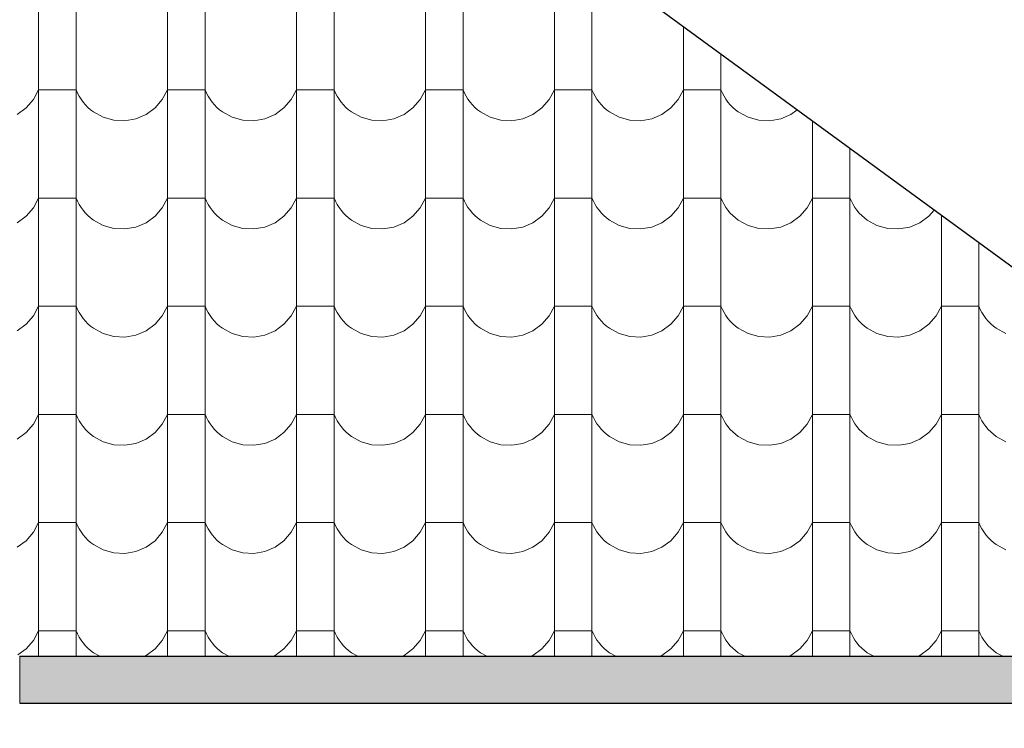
# Model space of a CAD drawing. Header units: millimetres. Extents: x -29624 to 9939, y -6894 to 6495.
# Tile 132 of 243: x -5166 to -4914, y -5498 to -5316. Entities that reach past the tile are written whole.
import ezdxf

# ---------------------------------------------------------------- set-up
doc = ezdxf.new("R2010")
doc.units = ezdxf.units.MM
doc.header["$MEASUREMENT"] = 0
doc.layers.add('810-G Ogólne', color=7, linetype='Continuous')
doc.layers.add('990-D Import IFC', color=7, linetype='Continuous')

# ---------------------------------------------------------------- blocks, each defined once
blk = doc.blocks.new('*X1836', base_point=(515069.4, 47309.9))
at = {"layer": '990-D Import IFC', "color": 251, "linetype": 'Continuous', "lineweight": 13, "true_color": 0x6a6a6a}
for p, q in [((669131.4, -40776.1), (669131.4, -41053.1)), ((669227.5, -40776.1), (669227.5, -41053.1)), ((669461.4, -40776.1), (669461.4, -41053.1)), ((669557.5, -40776.1), (669557.5, -41053.1)), ((669791.4, -40776.1), (669791.4, -41053.1)), ((669887.5, -40776.1), (669887.5, -41053.1)), ((670121.4, -40776.1), (670121.4, -41053.1)), ((670217.5, -40776.1), (670217.5, -41053.1)), ((670451.4, -40776.1), (670451.4, -41053.1)), ((670547.5, -40828.3), (670547.5, -41053.1)), ((670781.4, -40999.6), (670781.4, -41053.1)), ((669131.4, -41053.1), (669131.4, -41330.1)), ((669227.5, -41053.1), (669227.5, -41330.1)), ((669461.4, -41053.1), (669461.4, -41330.1)), ((669557.5, -41053.1), (669557.5, -41330.1)), ((669791.4, -41053.1), (669791.4, -41330.1)), ((669887.5, -41053.1), (669887.5, -41330.1)), ((670121.4, -41053.1), (670121.4, -41330.1)), ((670217.5, -41053.1), (670217.5, -41330.1)), ((670451.4, -41053.1), (670451.4, -41330.1)), ((670547.5, -41053.1), (670547.5, -41330.1)), ((670781.4, -41053.1), (670781.4, -41330.1)), ((670877.5, -41069.9), (670877.5, -41330.1)), ((669118.1, -41186.2), (669131.4, -41161.2)), ((669179.4, -41161.2), (669131.4, -41161.2)), ((669227.5, -41161.2), (669179.4, -41161.2)), ((669227.5, -41161.2), (669231.1, -41169.5)), ((669448.1, -41186.2), (669461.4, -41161.2)), ((669509.4, -41161.2), (669461.4, -41161.2)), ((669557.5, -41161.2), (669509.4, -41161.2)), ((669557.5, -41161.2), (669561.1, -41169.5)), ((669778.1, -41186.2), (669791.4, -41161.2)), ((669839.4, -41161.2), (669791.4, -41161.2)), ((669887.5, -41161.2), (669839.4, -41161.2)), ((669887.5, -41161.2), (669891.1, -41169.5)), ((670108.1, -41186.2), (670121.4, -41161.2)), ((670169.4, -41161.2), (670121.4, -41161.2)), ((670217.5, -41161.2), (670169.4, -41161.2)), ((670217.5, -41161.2), (670221.1, -41169.5)), ((670438.1, -41186.2), (670451.4, -41161.2)), ((670499.4, -41161.2), (670451.4, -41161.2)), ((670547.5, -41161.2), (670499.4, -41161.2)), ((670547.5, -41161.2), (670551.1, -41169.5)), ((670768.1, -41186.2), (670781.4, -41161.2)), ((670829.4, -41161.2), (670781.4, -41161.2)), ((670877.5, -41161.2), (670829.4, -41161.2)), ((670877.5, -41161.2), (670881.1, -41169.5)), ((669099.4, -41207.7), (669118.1, -41186.2)), ((669231.1, -41169.5), (669235.4, -41177.6)), ((669235.4, -41177.6), (669240.2, -41185.3)), ((669240.2, -41185.3), (669245.5, -41192.7)), ((669429.4, -41207.7), (669448.1, -41186.2)), ((669561.1, -41169.5), (669565.4, -41177.6)), ((669565.4, -41177.6), (669570.2, -41185.3)), ((669570.2, -41185.3), (669575.5, -41192.7)), ((669759.4, -41207.7), (669778.1, -41186.2)), ((669891.1, -41169.5), (669895.4, -41177.6)), ((669895.4, -41177.6), (669900.2, -41185.3)), ((669900.2, -41185.3), (669905.5, -41192.7)), ((670089.4, -41207.7), (670108.1, -41186.2)), ((670221.1, -41169.5), (670225.4, -41177.6)), ((670225.4, -41177.6), (670230.2, -41185.3)), ((670230.2, -41185.3), (670235.5, -41192.7)), ((670419.4, -41207.7), (670438.1, -41186.2)), ((670551.1, -41169.5), (670555.4, -41177.6)), ((670555.4, -41177.6), (670560.2, -41185.3)), ((670560.2, -41185.3), (670565.5, -41192.7)), ((670749.4, -41207.7), (670768.1, -41186.2)), ((670881.1, -41169.5), (670885.4, -41177.6)), ((670885.4, -41177.6), (670890.2, -41185.3)), ((670890.2, -41185.3), (670895.5, -41192.7)), ((669076.5, -41224.4), (669099.4, -41207.7)), ((669245.5, -41192.7), (669251.4, -41199.6)), ((669251.4, -41199.6), (669257.8, -41206.1)), ((669257.8, -41206.1), (669264.6, -41212.2)), ((669264.6, -41212.2), (669271.9, -41217.7)), ((669406.5, -41224.4), (669429.4, -41207.7)), ((669575.5, -41192.7), (669581.4, -41199.6)), ((669581.4, -41199.6), (669587.8, -41206.1)), ((669587.8, -41206.1), (669594.6, -41212.2)), ((669594.6, -41212.2), (669601.9, -41217.7)), ((669736.5, -41224.4), (669759.4, -41207.7)), ((669905.5, -41192.7), (669911.4, -41199.6)), ((669911.4, -41199.6), (669917.8, -41206.1)), ((669917.8, -41206.1), (669924.6, -41212.2)), ((669924.6, -41212.2), (669931.9, -41217.7)), ((670066.5, -41224.4), (670089.4, -41207.7)), ((670235.5, -41192.7), (670241.4, -41199.6)), ((670241.4, -41199.6), (670247.8, -41206.1)), ((670247.8, -41206.1), (670254.6, -41212.2)), ((670254.6, -41212.2), (670261.9, -41217.7)), ((670396.5, -41224.4), (670419.4, -41207.7)), ((670565.5, -41192.7), (670571.4, -41199.6)), ((670571.4, -41199.6), (670577.8, -41206.1)), ((670577.8, -41206.1), (670584.6, -41212.2)), ((670584.6, -41212.2), (670591.9, -41217.7)), ((670726.5, -41224.4), (670749.4, -41207.7)), ((670895.5, -41192.7), (670901.4, -41199.6)), ((670901.4, -41199.6), (670907.8, -41206.1)), ((670907.8, -41206.1), (670914.6, -41212.2)), ((670914.6, -41212.2), (670921.9, -41217.7)), ((671056.5, -41224.4), (671072.5, -41212.7)), ((669271.9, -41217.7), (669296.7, -41231.4)), ((669296.7, -41231.4), (669324.1, -41239.1)), ((669324.1, -41239.1), (669352.4, -41240.5)), ((669352.4, -41240.5), (669380.4, -41235.5)), ((669380.4, -41235.5), (669406.5, -41224.4)), ((669601.9, -41217.7), (669626.7, -41231.4)), ((669626.7, -41231.4), (669654.1, -41239.1)), ((669654.1, -41239.1), (669682.4, -41240.5)), ((669682.4, -41240.5), (669710.4, -41235.5)), ((669710.4, -41235.5), (669736.5, -41224.4)), ((669931.9, -41217.7), (669956.7, -41231.4)), ((669956.7, -41231.4), (669984.1, -41239.1)), ((669984.1, -41239.1), (670012.4, -41240.5)), ((670012.4, -41240.5), (670040.4, -41235.5)), ((670040.4, -41235.5), (670066.5, -41224.4)), ((670261.9, -41217.7), (670286.7, -41231.4)), ((670286.7, -41231.4), (670314.1, -41239.1)), ((670314.1, -41239.1), (670342.4, -41240.5)), ((670342.4, -41240.5), (670370.4, -41235.5)), ((670370.4, -41235.5), (670396.5, -41224.4)), ((670591.9, -41217.7), (670616.7, -41231.4)), ((670616.7, -41231.4), (670644.1, -41239.1)), ((670644.1, -41239.1), (670672.4, -41240.5)), ((670672.4, -41240.5), (670700.4, -41235.5)), ((670700.4, -41235.5), (670726.5, -41224.4)), ((670921.9, -41217.7), (670946.7, -41231.4)), ((670946.7, -41231.4), (670974.1, -41239.1)), ((670974.1, -41239.1), (671002.4, -41240.5)), ((671002.4, -41240.5), (671030.4, -41235.5)), ((671030.4, -41235.5), (671056.5, -41224.4)), ((671111.4, -41241.2), (671111.4, -41330.1)), ((671207.5, -41311.5), (671207.5, -41330.1)), ((669131.4, -41330.1), (669131.4, -41607.1)), ((669227.5, -41330.1), (669227.5, -41607.1)), ((669461.4, -41330.1), (669461.4, -41607.1)), ((669557.5, -41330.1), (669557.5, -41607.1)), ((669791.4, -41330.1), (669791.4, -41607.1)), ((669887.5, -41330.1), (669887.5, -41607.1)), ((670121.4, -41330.1), (670121.4, -41607.1)), ((670217.5, -41330.1), (670217.5, -41607.1)), ((670451.4, -41330.1), (670451.4, -41607.1)), ((670547.5, -41330.1), (670547.5, -41607.1)), ((670781.4, -41330.1), (670781.4, -41607.1)), ((670877.5, -41330.1), (670877.5, -41607.1)), ((671111.4, -41330.1), (671111.4, -41607.1)), ((671207.5, -41330.1), (671207.5, -41607.1)), ((669118.1, -41463.2), (669131.4, -41438.2)), ((669179.4, -41438.2), (669131.4, -41438.2)), ((669227.5, -41438.2), (669179.4, -41438.2)), ((669227.5, -41438.2), (669231.1, -41446.5)), ((669448.1, -41463.2), (669461.4, -41438.2)), ((669509.4, -41438.2), (669461.4, -41438.2)), ((669557.5, -41438.2), (669509.4, -41438.2)), ((669557.5, -41438.2), (669561.1, -41446.5)), ((669778.1, -41463.2), (669791.4, -41438.2)), ((669839.4, -41438.2), (669791.4, -41438.2)), ((669887.5, -41438.2), (669839.4, -41438.2)), ((669887.5, -41438.2), (669891.1, -41446.5)), ((670108.1, -41463.2), (670121.4, -41438.2)), ((670169.4, -41438.2), (670121.4, -41438.2)), ((670217.5, -41438.2), (670169.4, -41438.2)), ((670217.5, -41438.2), (670221.1, -41446.5)), ((670438.1, -41463.2), (670451.4, -41438.2)), ((670499.4, -41438.2), (670451.4, -41438.2)), ((670547.5, -41438.2), (670499.4, -41438.2)), ((670547.5, -41438.2), (670551.1, -41446.5)), ((670768.1, -41463.2), (670781.4, -41438.2)), ((670829.4, -41438.2), (670781.4, -41438.2)), ((670877.5, -41438.2), (670829.4, -41438.2)), ((670877.5, -41438.2), (670881.1, -41446.5)), ((671098.1, -41463.2), (671111.4, -41438.2)), ((671159.4, -41438.2), (671111.4, -41438.2)), ((671207.5, -41438.2), (671159.4, -41438.2)), ((671207.5, -41438.2), (671211.1, -41446.5)), ((669099.4, -41484.7), (669118.1, -41463.2)), ((669231.1, -41446.5), (669235.4, -41454.6)), ((669235.4, -41454.6), (669240.2, -41462.3)), ((669240.2, -41462.3), (669245.5, -41469.7)), ((669429.4, -41484.7), (669448.1, -41463.2)), ((669561.1, -41446.5), (669565.4, -41454.6)), ((669565.4, -41454.6), (669570.2, -41462.3)), ((669570.2, -41462.3), (669575.5, -41469.7)), ((669759.4, -41484.7), (669778.1, -41463.2)), ((669891.1, -41446.5), (669895.4, -41454.6)), ((669895.4, -41454.6), (669900.2, -41462.3)), ((669900.2, -41462.3), (669905.5, -41469.7)), ((670089.4, -41484.7), (670108.1, -41463.2)), ((670221.1, -41446.5), (670225.4, -41454.6)), ((670225.4, -41454.6), (670230.2, -41462.3)), ((670230.2, -41462.3), (670235.5, -41469.7)), ((670419.4, -41484.7), (670438.1, -41463.2)), ((670551.1, -41446.5), (670555.4, -41454.6)), ((670555.4, -41454.6), (670560.2, -41462.3)), ((670560.2, -41462.3), (670565.5, -41469.7)), ((670749.4, -41484.7), (670768.1, -41463.2)), ((670881.1, -41446.5), (670885.4, -41454.6)), ((670885.4, -41454.6), (670890.2, -41462.3)), ((670890.2, -41462.3), (670895.5, -41469.7)), ((671079.4, -41484.7), (671098.1, -41463.2)), ((671211.1, -41446.5), (671215.4, -41454.6)), ((671215.4, -41454.6), (671220.2, -41462.3)), ((671220.2, -41462.3), (671225.5, -41469.7)), ((669076.5, -41501.4), (669099.4, -41484.7)), ((669245.5, -41469.7), (669251.4, -41476.6)), ((669251.4, -41476.6), (669257.8, -41483.1)), ((669257.8, -41483.1), (669264.6, -41489.2)), ((669264.6, -41489.2), (669271.9, -41494.7)), ((669406.5, -41501.4), (669429.4, -41484.7)), ((669575.5, -41469.7), (669581.4, -41476.6)), ((669581.4, -41476.6), (669587.8, -41483.1)), ((669587.8, -41483.1), (669594.6, -41489.2)), ((669594.6, -41489.2), (669601.9, -41494.7)), ((669736.5, -41501.4), (669759.4, -41484.7)), ((669905.5, -41469.7), (669911.4, -41476.6)), ((669911.4, -41476.6), (669917.8, -41483.1)), ((669917.8, -41483.1), (669924.6, -41489.2)), ((669924.6, -41489.2), (669931.9, -41494.7)), ((670066.5, -41501.4), (670089.4, -41484.7)), ((670235.5, -41469.7), (670241.4, -41476.6)), ((670241.4, -41476.6), (670247.8, -41483.1)), ((670247.8, -41483.1), (670254.6, -41489.2)), ((670254.6, -41489.2), (670261.9, -41494.7)), ((670396.5, -41501.4), (670419.4, -41484.7)), ((670565.5, -41469.7), (670571.4, -41476.6)), ((670571.4, -41476.6), (670577.8, -41483.1)), ((670577.8, -41483.1), (670584.6, -41489.2)), ((670584.6, -41489.2), (670591.9, -41494.7)), ((670726.5, -41501.4), (670749.4, -41484.7)), ((670895.5, -41469.7), (670901.4, -41476.6)), ((670901.4, -41476.6), (670907.8, -41483.1)), ((670907.8, -41483.1), (670914.6, -41489.2)), ((670914.6, -41489.2), (670921.9, -41494.7)), ((671056.5, -41501.4), (671079.4, -41484.7)), ((671225.5, -41469.7), (671231.4, -41476.6)), ((671231.4, -41476.6), (671237.8, -41483.1)), ((671237.8, -41483.1), (671244.6, -41489.2)), ((671244.6, -41489.2), (671251.9, -41494.7)), ((671386.5, -41501.4), (671409.4, -41484.7)), ((671409.4, -41484.7), (671422.9, -41469.2)), ((671441.4, -41482.8), (671441.4, -41607.1)), ((669271.9, -41494.7), (669296.7, -41508.4)), ((669296.7, -41508.4), (669324.1, -41516.1)), ((669324.1, -41516.1), (669352.4, -41517.5)), ((669352.4, -41517.5), (669380.4, -41512.5)), ((669380.4, -41512.5), (669406.5, -41501.4)), ((669601.9, -41494.7), (669626.7, -41508.4)), ((669626.7, -41508.4), (669654.1, -41516.1)), ((669654.1, -41516.1), (669682.4, -41517.5)), ((669682.4, -41517.5), (669710.4, -41512.5)), ((669710.4, -41512.5), (669736.5, -41501.4)), ((669931.9, -41494.7), (669956.7, -41508.4)), ((669956.7, -41508.4), (669984.1, -41516.1)), ((669984.1, -41516.1), (670012.4, -41517.5)), ((670012.4, -41517.5), (670040.4, -41512.5)), ((670040.4, -41512.5), (670066.5, -41501.4)), ((670261.9, -41494.7), (670286.7, -41508.4)), ((670286.7, -41508.4), (670314.1, -41516.1)), ((670314.1, -41516.1), (670342.4, -41517.5)), ((670342.4, -41517.5), (670370.4, -41512.5)), ((670370.4, -41512.5), (670396.5, -41501.4)), ((670591.9, -41494.7), (670616.7, -41508.4)), ((670616.7, -41508.4), (670644.1, -41516.1)), ((670644.1, -41516.1), (670672.4, -41517.5)), ((670672.4, -41517.5), (670700.4, -41512.5)), ((670700.4, -41512.5), (670726.5, -41501.4)), ((670921.9, -41494.7), (670946.7, -41508.4)), ((670946.7, -41508.4), (670974.1, -41516.1)), ((670974.1, -41516.1), (671002.4, -41517.5)), ((671002.4, -41517.5), (671030.4, -41512.5)), ((671030.4, -41512.5), (671056.5, -41501.4)), ((671251.9, -41494.7), (671276.7, -41508.4)), ((671276.7, -41508.4), (671304.1, -41516.1)), ((671304.1, -41516.1), (671332.4, -41517.5)), ((671332.4, -41517.5), (671360.4, -41512.5)), ((671360.4, -41512.5), (671386.5, -41501.4)), ((671537.5, -41553.2), (671537.5, -41607.1)), ((669131.4, -41607.1), (669131.4, -41884.1)), ((669227.5, -41607.1), (669227.5, -41884.1)), ((669461.4, -41607.1), (669461.4, -41884.1)), ((669557.5, -41607.1), (669557.5, -41884.1)), ((669791.4, -41607.1), (669791.4, -41884.1)), ((669887.5, -41607.1), (669887.5, -41884.1)), ((670121.4, -41607.1), (670121.4, -41884.1)), ((670217.5, -41607.1), (670217.5, -41884.1)), ((670451.4, -41607.1), (670451.4, -41884.1)), ((670547.5, -41607.1), (670547.5, -41884.1)), ((670781.4, -41607.1), (670781.4, -41884.1)), ((670877.5, -41607.1), (670877.5, -41884.1)), ((671111.4, -41607.1), (671111.4, -41884.1)), ((671207.5, -41607.1), (671207.5, -41884.1)), ((671441.4, -41607.1), (671441.4, -41884.1)), ((671537.5, -41607.1), (671537.5, -41884.1)), ((669118.1, -41740.2), (669131.4, -41715.2)), ((669179.4, -41715.2), (669131.4, -41715.2)), ((669227.5, -41715.2), (669179.4, -41715.2)), ((669227.5, -41715.2), (669231.1, -41723.5)), ((669448.1, -41740.2), (669461.4, -41715.2)), ((669509.4, -41715.2), (669461.4, -41715.2)), ((669557.5, -41715.2), (669509.4, -41715.2)), ((669557.5, -41715.2), (669561.1, -41723.5)), ((669778.1, -41740.2), (669791.4, -41715.2)), ((669839.4, -41715.2), (669791.4, -41715.2)), ((669887.5, -41715.2), (669839.4, -41715.2)), ((669887.5, -41715.2), (669891.1, -41723.5)), ((670108.1, -41740.2), (670121.4, -41715.2)), ((670169.4, -41715.2), (670121.4, -41715.2)), ((670217.5, -41715.2), (670169.4, -41715.2)), ((670217.5, -41715.2), (670221.1, -41723.5)), ((670438.1, -41740.2), (670451.4, -41715.2)), ((670499.4, -41715.2), (670451.4, -41715.2)), ((670547.5, -41715.2), (670499.4, -41715.2)), ((670547.5, -41715.2), (670551.1, -41723.5)), ((670768.1, -41740.2), (670781.4, -41715.2)), ((670829.4, -41715.2), (670781.4, -41715.2)), ((670877.5, -41715.2), (670829.4, -41715.2)), ((670877.5, -41715.2), (670881.1, -41723.5)), ((671098.1, -41740.2), (671111.4, -41715.2)), ((671159.4, -41715.2), (671111.4, -41715.2)), ((671207.5, -41715.2), (671159.4, -41715.2)), ((671207.5, -41715.2), (671211.1, -41723.5)), ((671428.1, -41740.2), (671441.4, -41715.2)), ((671489.4, -41715.2), (671441.4, -41715.2)), ((671537.5, -41715.2), (671489.4, -41715.2)), ((671537.5, -41715.2), (671541.1, -41723.5)), ((669099.4, -41761.7), (669118.1, -41740.2)), ((669231.1, -41723.5), (669235.4, -41731.6)), ((669235.4, -41731.6), (669240.2, -41739.3)), ((669240.2, -41739.3), (669245.5, -41746.7)), ((669429.4, -41761.7), (669448.1, -41740.2)), ((669561.1, -41723.5), (669565.4, -41731.6)), ((669565.4, -41731.6), (669570.2, -41739.3)), ((669570.2, -41739.3), (669575.5, -41746.7)), ((669759.4, -41761.7), (669778.1, -41740.2)), ((669891.1, -41723.5), (669895.4, -41731.6)), ((669895.4, -41731.6), (669900.2, -41739.3)), ((669900.2, -41739.3), (669905.5, -41746.7)), ((670089.4, -41761.7), (670108.1, -41740.2)), ((670221.1, -41723.5), (670225.4, -41731.6)), ((670225.4, -41731.6), (670230.2, -41739.3)), ((670230.2, -41739.3), (670235.5, -41746.7)), ((670419.4, -41761.7), (670438.1, -41740.2)), ((670551.1, -41723.5), (670555.4, -41731.6)), ((670555.4, -41731.6), (670560.2, -41739.3)), ((670560.2, -41739.3), (670565.5, -41746.7)), ((670749.4, -41761.7), (670768.1, -41740.2)), ((670881.1, -41723.5), (670885.4, -41731.6)), ((670885.4, -41731.6), (670890.2, -41739.3)), ((670890.2, -41739.3), (670895.5, -41746.7)), ((671079.4, -41761.7), (671098.1, -41740.2)), ((671211.1, -41723.5), (671215.4, -41731.6)), ((671215.4, -41731.6), (671220.2, -41739.3)), ((671220.2, -41739.3), (671225.5, -41746.7)), ((671409.4, -41761.7), (671428.1, -41740.2)), ((671541.1, -41723.5), (671545.4, -41731.6)), ((671545.4, -41731.6), (671550.2, -41739.3)), ((671550.2, -41739.3), (671555.5, -41746.7)), ((669076.5, -41778.4), (669099.4, -41761.7)), ((669245.5, -41746.7), (669251.4, -41753.6)), ((669251.4, -41753.6), (669257.8, -41760.1)), ((669257.8, -41760.1), (669264.6, -41766.2)), ((669264.6, -41766.2), (669271.9, -41771.7)), ((669406.5, -41778.4), (669429.4, -41761.7)), ((669575.5, -41746.7), (669581.4, -41753.6)), ((669581.4, -41753.6), (669587.8, -41760.1)), ((669587.8, -41760.1), (669594.6, -41766.2)), ((669594.6, -41766.2), (669601.9, -41771.7)), ((669736.5, -41778.4), (669759.4, -41761.7)), ((669905.5, -41746.7), (669911.4, -41753.6)), ((669911.4, -41753.6), (669917.8, -41760.1)), ((669917.8, -41760.1), (669924.6, -41766.2)), ((669924.6, -41766.2), (669931.9, -41771.7)), ((670066.5, -41778.4), (670089.4, -41761.7)), ((670235.5, -41746.7), (670241.4, -41753.6)), ((670241.4, -41753.6), (670247.8, -41760.1)), ((670247.8, -41760.1), (670254.6, -41766.2)), ((670254.6, -41766.2), (670261.9, -41771.7)), ((670396.5, -41778.4), (670419.4, -41761.7)), ((670565.5, -41746.7), (670571.4, -41753.6)), ((670571.4, -41753.6), (670577.8, -41760.1)), ((670577.8, -41760.1), (670584.6, -41766.2)), ((670584.6, -41766.2), (670591.9, -41771.7)), ((670726.5, -41778.4), (670749.4, -41761.7)), ((670895.5, -41746.7), (670901.4, -41753.6)), ((670901.4, -41753.6), (670907.8, -41760.1)), ((670907.8, -41760.1), (670914.6, -41766.2)), ((670914.6, -41766.2), (670921.9, -41771.7)), ((671056.5, -41778.4), (671079.4, -41761.7)), ((671225.5, -41746.7), (671231.4, -41753.6)), ((671231.4, -41753.6), (671237.8, -41760.1)), ((671237.8, -41760.1), (671244.6, -41766.2)), ((671244.6, -41766.2), (671251.9, -41771.7)), ((671386.5, -41778.4), (671409.4, -41761.7)), ((671555.5, -41746.7), (671561.4, -41753.6)), ((671561.4, -41753.6), (671567.8, -41760.1)), ((671567.8, -41760.1), (671574.6, -41766.2)), ((671574.6, -41766.2), (671581.9, -41771.7)), ((669271.9, -41771.7), (669296.7, -41785.4)), ((669296.7, -41785.4), (669324.1, -41793.1)), ((669324.1, -41793.1), (669352.4, -41794.5)), ((669352.4, -41794.5), (669380.4, -41789.5)), ((669380.4, -41789.5), (669406.5, -41778.4)), ((669601.9, -41771.7), (669626.7, -41785.4)), ((669626.7, -41785.4), (669654.1, -41793.1)), ((669654.1, -41793.1), (669682.4, -41794.5)), ((669682.4, -41794.5), (669710.4, -41789.5)), ((669710.4, -41789.5), (669736.5, -41778.4)), ((669931.9, -41771.7), (669956.7, -41785.4)), ((669956.7, -41785.4), (669984.1, -41793.1)), ((669984.1, -41793.1), (670012.4, -41794.5)), ((670012.4, -41794.5), (670040.4, -41789.5)), ((670040.4, -41789.5), (670066.5, -41778.4)), ((670261.9, -41771.7), (670286.7, -41785.4)), ((670286.7, -41785.4), (670314.1, -41793.1)), ((670314.1, -41793.1), (670342.4, -41794.5)), ((670342.4, -41794.5), (670370.4, -41789.5)), ((670370.4, -41789.5), (670396.5, -41778.4)), ((670591.9, -41771.7), (670616.7, -41785.4)), ((670616.7, -41785.4), (670644.1, -41793.1)), ((670644.1, -41793.1), (670672.4, -41794.5)), ((670672.4, -41794.5), (670700.4, -41789.5)), ((670700.4, -41789.5), (670726.5, -41778.4)), ((670921.9, -41771.7), (670946.7, -41785.4)), ((670946.7, -41785.4), (670974.1, -41793.1)), ((670974.1, -41793.1), (671002.4, -41794.5)), ((671002.4, -41794.5), (671030.4, -41789.5)), ((671030.4, -41789.5), (671056.5, -41778.4)), ((671251.9, -41771.7), (671276.7, -41785.4)), ((671276.7, -41785.4), (671304.1, -41793.1)), ((671304.1, -41793.1), (671332.4, -41794.5)), ((671332.4, -41794.5), (671360.4, -41789.5)), ((671360.4, -41789.5), (671386.5, -41778.4)), ((671581.9, -41771.7), (671606.7, -41785.4)), ((669131.4, -41884.1), (669131.4, -42161.1)), ((669227.5, -41884.1), (669227.5, -42161.1)), ((669461.4, -41884.1), (669461.4, -42161.1)), ((669557.5, -41884.1), (669557.5, -42161.1)), ((669791.4, -41884.1), (669791.4, -42161.1)), ((669887.5, -41884.1), (669887.5, -42161.1)), ((670121.4, -41884.1), (670121.4, -42161.1)), ((670217.5, -41884.1), (670217.5, -42161.1)), ((670451.4, -41884.1), (670451.4, -42161.1)), ((670547.5, -41884.1), (670547.5, -42161.1)), ((670781.4, -41884.1), (670781.4, -42161.1)), ((670877.5, -41884.1), (670877.5, -42161.1)), ((671111.4, -41884.1), (671111.4, -42161.1)), ((671207.5, -41884.1), (671207.5, -42161.1)), ((671441.4, -41884.1), (671441.4, -42161.1)), ((671537.5, -41884.1), (671537.5, -42161.1)), ((669118.1, -42017.2), (669131.4, -41992.2)), ((669179.4, -41992.2), (669131.4, -41992.2)), ((669227.5, -41992.2), (669179.4, -41992.2)), ((669227.5, -41992.2), (669231.1, -42000.5)), ((669448.1, -42017.2), (669461.4, -41992.2)), ((669509.4, -41992.2), (669461.4, -41992.2)), ((669557.5, -41992.2), (669509.4, -41992.2)), ((669557.5, -41992.2), (669561.1, -42000.5)), ((669778.1, -42017.2), (669791.4, -41992.2)), ((669839.4, -41992.2), (669791.4, -41992.2)), ((669887.5, -41992.2), (669839.4, -41992.2)), ((669887.5, -41992.2), (669891.1, -42000.5)), ((670108.1, -42017.2), (670121.4, -41992.2)), ((670169.4, -41992.2), (670121.4, -41992.2)), ((670217.5, -41992.2), (670169.4, -41992.2)), ((670217.5, -41992.2), (670221.1, -42000.5)), ((670438.1, -42017.2), (670451.4, -41992.2)), ((670499.4, -41992.2), (670451.4, -41992.2)), ((670547.5, -41992.2), (670499.4, -41992.2)), ((670547.5, -41992.2), (670551.1, -42000.5)), ((670768.1, -42017.2), (670781.4, -41992.2)), ((670829.4, -41992.2), (670781.4, -41992.2)), ((670877.5, -41992.2), (670829.4, -41992.2)), ((670877.5, -41992.2), (670881.1, -42000.5)), ((671098.1, -42017.2), (671111.4, -41992.2)), ((671159.4, -41992.2), (671111.4, -41992.2)), ((671207.5, -41992.2), (671159.4, -41992.2)), ((671207.5, -41992.2), (671211.1, -42000.5)), ((671428.1, -42017.2), (671441.4, -41992.2)), ((671489.4, -41992.2), (671441.4, -41992.2)), ((671537.5, -41992.2), (671489.4, -41992.2)), ((671537.5, -41992.2), (671541.1, -42000.5)), ((669099.4, -42038.7), (669118.1, -42017.2)), ((669231.1, -42000.5), (669235.4, -42008.6)), ((669235.4, -42008.6), (669240.2, -42016.3)), ((669240.2, -42016.3), (669245.5, -42023.7)), ((669429.4, -42038.7), (669448.1, -42017.2)), ((669561.1, -42000.5), (669565.4, -42008.6)), ((669565.4, -42008.6), (669570.2, -42016.3)), ((669570.2, -42016.3), (669575.5, -42023.7)), ((669759.4, -42038.7), (669778.1, -42017.2)), ((669891.1, -42000.5), (669895.4, -42008.6)), ((669895.4, -42008.6), (669900.2, -42016.3)), ((669900.2, -42016.3), (669905.5, -42023.7)), ((670089.4, -42038.7), (670108.1, -42017.2)), ((670221.1, -42000.5), (670225.4, -42008.6)), ((670225.4, -42008.6), (670230.2, -42016.3)), ((670230.2, -42016.3), (670235.5, -42023.7)), ((670419.4, -42038.7), (670438.1, -42017.2)), ((670551.1, -42000.5), (670555.4, -42008.6)), ((670555.4, -42008.6), (670560.2, -42016.3)), ((670560.2, -42016.3), (670565.5, -42023.7)), ((670749.4, -42038.7), (670768.1, -42017.2)), ((670881.1, -42000.5), (670885.4, -42008.6)), ((670885.4, -42008.6), (670890.2, -42016.3)), ((670890.2, -42016.3), (670895.5, -42023.7)), ((671079.4, -42038.7), (671098.1, -42017.2)), ((671211.1, -42000.5), (671215.4, -42008.6)), ((671215.4, -42008.6), (671220.2, -42016.3)), ((671220.2, -42016.3), (671225.5, -42023.7)), ((671409.4, -42038.7), (671428.1, -42017.2)), ((671541.1, -42000.5), (671545.4, -42008.6)), ((671545.4, -42008.6), (671550.2, -42016.3)), ((671550.2, -42016.3), (671555.5, -42023.7)), ((669076.5, -42055.4), (669099.4, -42038.7)), ((669245.5, -42023.7), (669251.4, -42030.6)), ((669251.4, -42030.6), (669257.8, -42037.1)), ((669257.8, -42037.1), (669264.6, -42043.2)), ((669264.6, -42043.2), (669271.9, -42048.7)), ((669406.5, -42055.4), (669429.4, -42038.7)), ((669575.5, -42023.7), (669581.4, -42030.6)), ((669581.4, -42030.6), (669587.8, -42037.1)), ((669587.8, -42037.1), (669594.6, -42043.2)), ((669594.6, -42043.2), (669601.9, -42048.7)), ((669736.5, -42055.4), (669759.4, -42038.7)), ((669905.5, -42023.7), (669911.4, -42030.6)), ((669911.4, -42030.6), (669917.8, -42037.1)), ((669917.8, -42037.1), (669924.6, -42043.2)), ((669924.6, -42043.2), (669931.9, -42048.7)), ((670066.5, -42055.4), (670089.4, -42038.7)), ((670235.5, -42023.7), (670241.4, -42030.6)), ((670241.4, -42030.6), (670247.8, -42037.1)), ((670247.8, -42037.1), (670254.6, -42043.2)), ((670254.6, -42043.2), (670261.9, -42048.7)), ((670396.5, -42055.4), (670419.4, -42038.7)), ((670565.5, -42023.7), (670571.4, -42030.6)), ((670571.4, -42030.6), (670577.8, -42037.1)), ((670577.8, -42037.1), (670584.6, -42043.2)), ((670584.6, -42043.2), (670591.9, -42048.7)), ((670726.5, -42055.4), (670749.4, -42038.7)), ((670895.5, -42023.7), (670901.4, -42030.6)), ((670901.4, -42030.6), (670907.8, -42037.1)), ((670907.8, -42037.1), (670914.6, -42043.2)), ((670914.6, -42043.2), (670921.9, -42048.7)), ((671056.5, -42055.4), (671079.4, -42038.7)), ((671225.5, -42023.7), (671231.4, -42030.6)), ((671231.4, -42030.6), (671237.8, -42037.1)), ((671237.8, -42037.1), (671244.6, -42043.2)), ((671244.6, -42043.2), (671251.9, -42048.7)), ((671386.5, -42055.4), (671409.4, -42038.7)), ((671555.5, -42023.7), (671561.4, -42030.6)), ((671561.4, -42030.6), (671567.8, -42037.1)), ((671567.8, -42037.1), (671574.6, -42043.2)), ((671574.6, -42043.2), (671581.9, -42048.7)), ((669271.9, -42048.7), (669296.7, -42062.4)), ((669296.7, -42062.4), (669324.1, -42070.1)), ((669324.1, -42070.1), (669352.4, -42071.5)), ((669352.4, -42071.5), (669380.4, -42066.5)), ((669380.4, -42066.5), (669406.5, -42055.4)), ((669601.9, -42048.7), (669626.7, -42062.4)), ((669626.7, -42062.4), (669654.1, -42070.1)), ((669654.1, -42070.1), (669682.4, -42071.5)), ((669682.4, -42071.5), (669710.4, -42066.5)), ((669710.4, -42066.5), (669736.5, -42055.4)), ((669931.9, -42048.7), (669956.7, -42062.4)), ((669956.7, -42062.4), (669984.1, -42070.1)), ((669984.1, -42070.1), (670012.4, -42071.5)), ((670012.4, -42071.5), (670040.4, -42066.5)), ((670040.4, -42066.5), (670066.5, -42055.4)), ((670261.9, -42048.7), (670286.7, -42062.4)), ((670286.7, -42062.4), (670314.1, -42070.1)), ((670314.1, -42070.1), (670342.4, -42071.5)), ((670342.4, -42071.5), (670370.4, -42066.5)), ((670370.4, -42066.5), (670396.5, -42055.4)), ((670591.9, -42048.7), (670616.7, -42062.4)), ((670616.7, -42062.4), (670644.1, -42070.1)), ((670644.1, -42070.1), (670672.4, -42071.5)), ((670672.4, -42071.5), (670700.4, -42066.5)), ((670700.4, -42066.5), (670726.5, -42055.4)), ((670921.9, -42048.7), (670946.7, -42062.4)), ((670946.7, -42062.4), (670974.1, -42070.1)), ((670974.1, -42070.1), (671002.4, -42071.5)), ((671002.4, -42071.5), (671030.4, -42066.5)), ((671030.4, -42066.5), (671056.5, -42055.4)), ((671251.9, -42048.7), (671276.7, -42062.4)), ((671276.7, -42062.4), (671304.1, -42070.1)), ((671304.1, -42070.1), (671332.4, -42071.5)), ((671332.4, -42071.5), (671360.4, -42066.5)), ((671360.4, -42066.5), (671386.5, -42055.4)), ((671581.9, -42048.7), (671606.7, -42062.4)), ((669131.4, -42161.1), (669131.4, -42438.1)), ((669227.5, -42161.1), (669227.5, -42438.1)), ((669461.4, -42161.1), (669461.4, -42438.1)), ((669557.5, -42161.1), (669557.5, -42438.1)), ((669791.4, -42161.1), (669791.4, -42438.1)), ((669887.5, -42161.1), (669887.5, -42438.1)), ((670121.4, -42161.1), (670121.4, -42438.1)), ((670217.5, -42161.1), (670217.5, -42438.1)), ((670451.4, -42161.1), (670451.4, -42438.1)), ((670547.5, -42161.1), (670547.5, -42438.1)), ((670781.4, -42161.1), (670781.4, -42438.1)), ((670877.5, -42161.1), (670877.5, -42438.1)), ((671111.4, -42161.1), (671111.4, -42438.1)), ((671207.5, -42161.1), (671207.5, -42438.1)), ((671441.4, -42161.1), (671441.4, -42438.1)), ((671537.5, -42161.1), (671537.5, -42438.1)), ((669118.1, -42294.2), (669131.4, -42269.2)), ((669179.4, -42269.2), (669131.4, -42269.2)), ((669227.5, -42269.2), (669179.4, -42269.2)), ((669227.5, -42269.2), (669231.1, -42277.5)), ((669448.1, -42294.2), (669461.4, -42269.2)), ((669509.4, -42269.2), (669461.4, -42269.2)), ((669557.5, -42269.2), (669509.4, -42269.2)), ((669557.5, -42269.2), (669561.1, -42277.5)), ((669778.1, -42294.2), (669791.4, -42269.2)), ((669839.4, -42269.2), (669791.4, -42269.2)), ((669887.5, -42269.2), (669839.4, -42269.2)), ((669887.5, -42269.2), (669891.1, -42277.5)), ((670108.1, -42294.2), (670121.4, -42269.2)), ((670169.4, -42269.2), (670121.4, -42269.2)), ((670217.5, -42269.2), (670169.4, -42269.2)), ((670217.5, -42269.2), (670221.1, -42277.5)), ((670438.1, -42294.2), (670451.4, -42269.2)), ((670499.4, -42269.2), (670451.4, -42269.2)), ((670547.5, -42269.2), (670499.4, -42269.2)), ((670547.5, -42269.2), (670551.1, -42277.5)), ((670768.1, -42294.2), (670781.4, -42269.2)), ((670829.4, -42269.2), (670781.4, -42269.2)), ((670877.5, -42269.2), (670829.4, -42269.2)), ((670877.5, -42269.2), (670881.1, -42277.5)), ((671098.1, -42294.2), (671111.4, -42269.2)), ((671159.4, -42269.2), (671111.4, -42269.2)), ((671207.5, -42269.2), (671159.4, -42269.2)), ((671207.5, -42269.2), (671211.1, -42277.5)), ((671428.1, -42294.2), (671441.4, -42269.2)), ((671489.4, -42269.2), (671441.4, -42269.2)), ((671537.5, -42269.2), (671489.4, -42269.2)), ((671537.5, -42269.2), (671541.1, -42277.5)), ((669099.4, -42315.7), (669118.1, -42294.2)), ((669231.1, -42277.5), (669235.4, -42285.6)), ((669235.4, -42285.6), (669240.2, -42293.3)), ((669240.2, -42293.3), (669245.5, -42300.7)), ((669429.4, -42315.7), (669448.1, -42294.2)), ((669561.1, -42277.5), (669565.4, -42285.6)), ((669565.4, -42285.6), (669570.2, -42293.3)), ((669570.2, -42293.3), (669575.5, -42300.7)), ((669759.4, -42315.7), (669778.1, -42294.2)), ((669891.1, -42277.5), (669895.4, -42285.6)), ((669895.4, -42285.6), (669900.2, -42293.3)), ((669900.2, -42293.3), (669905.5, -42300.7)), ((670089.4, -42315.7), (670108.1, -42294.2)), ((670221.1, -42277.5), (670225.4, -42285.6)), ((670225.4, -42285.6), (670230.2, -42293.3)), ((670230.2, -42293.3), (670235.5, -42300.7)), ((670419.4, -42315.7), (670438.1, -42294.2)), ((670551.1, -42277.5), (670555.4, -42285.6)), ((670555.4, -42285.6), (670560.2, -42293.3)), ((670560.2, -42293.3), (670565.5, -42300.7)), ((670749.4, -42315.7), (670768.1, -42294.2)), ((670881.1, -42277.5), (670885.4, -42285.6)), ((670885.4, -42285.6), (670890.2, -42293.3)), ((670890.2, -42293.3), (670895.5, -42300.7)), ((671079.4, -42315.7), (671098.1, -42294.2)), ((671211.1, -42277.5), (671215.4, -42285.6)), ((671215.4, -42285.6), (671220.2, -42293.3)), ((671220.2, -42293.3), (671225.5, -42300.7)), ((671409.4, -42315.7), (671428.1, -42294.2)), ((671541.1, -42277.5), (671545.4, -42285.6)), ((671545.4, -42285.6), (671550.2, -42293.3)), ((671550.2, -42293.3), (671555.5, -42300.7)), ((669076.5, -42332.4), (669099.4, -42315.7)), ((669245.5, -42300.7), (669251.4, -42307.6)), ((669251.4, -42307.6), (669257.8, -42314.1)), ((669257.8, -42314.1), (669264.6, -42320.2)), ((669264.6, -42320.2), (669271.9, -42325.7)), ((669406.5, -42332.4), (669429.4, -42315.7)), ((669575.5, -42300.7), (669581.4, -42307.6)), ((669581.4, -42307.6), (669587.8, -42314.1)), ((669587.8, -42314.1), (669594.6, -42320.2)), ((669594.6, -42320.2), (669601.9, -42325.7)), ((669736.5, -42332.4), (669759.4, -42315.7)), ((669905.5, -42300.7), (669911.4, -42307.6)), ((669911.4, -42307.6), (669917.8, -42314.1)), ((669917.8, -42314.1), (669924.6, -42320.2)), ((669924.6, -42320.2), (669931.9, -42325.7)), ((670066.5, -42332.4), (670089.4, -42315.7)), ((670235.5, -42300.7), (670241.4, -42307.6)), ((670241.4, -42307.6), (670247.8, -42314.1)), ((670247.8, -42314.1), (670254.6, -42320.2)), ((670254.6, -42320.2), (670261.9, -42325.7)), ((670396.5, -42332.4), (670419.4, -42315.7)), ((670565.5, -42300.7), (670571.4, -42307.6)), ((670571.4, -42307.6), (670577.8, -42314.1)), ((670577.8, -42314.1), (670584.6, -42320.2)), ((670584.6, -42320.2), (670591.9, -42325.7)), ((670726.5, -42332.4), (670749.4, -42315.7)), ((670895.5, -42300.7), (670901.4, -42307.6)), ((670901.4, -42307.6), (670907.8, -42314.1)), ((670907.8, -42314.1), (670914.6, -42320.2)), ((670914.6, -42320.2), (670921.9, -42325.7)), ((671056.5, -42332.4), (671079.4, -42315.7)), ((671225.5, -42300.7), (671231.4, -42307.6)), ((671231.4, -42307.6), (671237.8, -42314.1)), ((671237.8, -42314.1), (671244.6, -42320.2)), ((671244.6, -42320.2), (671251.9, -42325.7)), ((671386.5, -42332.4), (671409.4, -42315.7)), ((671555.5, -42300.7), (671561.4, -42307.6)), ((671561.4, -42307.6), (671567.8, -42314.1)), ((671567.8, -42314.1), (671574.6, -42320.2)), ((671574.6, -42320.2), (671581.9, -42325.7)), ((669271.9, -42325.7), (669296.7, -42339.4)), ((669296.7, -42339.4), (669324.1, -42347.1)), ((669324.1, -42347.1), (669352.4, -42348.5)), ((669352.4, -42348.5), (669380.4, -42343.5)), ((669380.4, -42343.5), (669406.5, -42332.4)), ((669601.9, -42325.7), (669626.7, -42339.4)), ((669626.7, -42339.4), (669654.1, -42347.1)), ((669654.1, -42347.1), (669682.4, -42348.5)), ((669682.4, -42348.5), (669710.4, -42343.5)), ((669710.4, -42343.5), (669736.5, -42332.4)), ((669931.9, -42325.7), (669956.7, -42339.4)), ((669956.7, -42339.4), (669984.1, -42347.1)), ((669984.1, -42347.1), (670012.4, -42348.5)), ((670012.4, -42348.5), (670040.4, -42343.5)), ((670040.4, -42343.5), (670066.5, -42332.4)), ((670261.9, -42325.7), (670286.7, -42339.4)), ((670286.7, -42339.4), (670314.1, -42347.1)), ((670314.1, -42347.1), (670342.4, -42348.5)), ((670342.4, -42348.5), (670370.4, -42343.5)), ((670370.4, -42343.5), (670396.5, -42332.4)), ((670591.9, -42325.7), (670616.7, -42339.4)), ((670616.7, -42339.4), (670644.1, -42347.1)), ((670644.1, -42347.1), (670672.4, -42348.5)), ((670672.4, -42348.5), (670700.4, -42343.5)), ((670700.4, -42343.5), (670726.5, -42332.4)), ((670921.9, -42325.7), (670946.7, -42339.4)), ((670946.7, -42339.4), (670974.1, -42347.1)), ((670974.1, -42347.1), (671002.4, -42348.5)), ((671002.4, -42348.5), (671030.4, -42343.5)), ((671030.4, -42343.5), (671056.5, -42332.4)), ((671251.9, -42325.7), (671276.7, -42339.4)), ((671276.7, -42339.4), (671304.1, -42347.1)), ((671304.1, -42347.1), (671332.4, -42348.5)), ((671332.4, -42348.5), (671360.4, -42343.5)), ((671360.4, -42343.5), (671386.5, -42332.4)), ((671581.9, -42325.7), (671606.7, -42339.4)), ((669131.4, -42438.1), (669131.4, -42611.7)), ((669227.5, -42438.1), (669227.5, -42611.7)), ((669461.4, -42438.1), (669461.4, -42611.7)), ((669557.5, -42438.1), (669557.5, -42611.7)), ((669791.4, -42438.1), (669791.4, -42611.7)), ((669887.5, -42438.1), (669887.5, -42611.7)), ((670121.4, -42438.1), (670121.4, -42611.7)), ((670217.5, -42438.1), (670217.5, -42611.7)), ((670451.4, -42438.1), (670451.4, -42611.7)), ((670547.5, -42438.1), (670547.5, -42611.7)), ((670781.4, -42438.1), (670781.4, -42611.7)), ((670877.5, -42438.1), (670877.5, -42611.7)), ((671111.4, -42438.1), (671111.4, -42611.7)), ((671207.5, -42438.1), (671207.5, -42611.7)), ((671441.4, -42438.1), (671441.4, -42611.7)), ((671537.5, -42438.1), (671537.5, -42611.7)), ((669118.1, -42571.2), (669131.4, -42546.2)), ((669179.4, -42546.2), (669131.4, -42546.2)), ((669227.5, -42546.2), (669179.4, -42546.2)), ((669227.5, -42546.2), (669231.1, -42554.5)), ((669448.1, -42571.2), (669461.4, -42546.2)), ((669509.4, -42546.2), (669461.4, -42546.2)), ((669557.5, -42546.2), (669509.4, -42546.2)), ((669557.5, -42546.2), (669561.1, -42554.5)), ((669778.1, -42571.2), (669791.4, -42546.2)), ((669839.4, -42546.2), (669791.4, -42546.2)), ((669887.5, -42546.2), (669839.4, -42546.2)), ((669887.5, -42546.2), (669891.1, -42554.5)), ((670108.1, -42571.2), (670121.4, -42546.2)), ((670169.4, -42546.2), (670121.4, -42546.2)), ((670217.5, -42546.2), (670169.4, -42546.2)), ((670217.5, -42546.2), (670221.1, -42554.5)), ((670438.1, -42571.2), (670451.4, -42546.2)), ((670499.4, -42546.2), (670451.4, -42546.2)), ((670547.5, -42546.2), (670499.4, -42546.2)), ((670547.5, -42546.2), (670551.1, -42554.5)), ((670768.1, -42571.2), (670781.4, -42546.2)), ((670829.4, -42546.2), (670781.4, -42546.2)), ((670877.5, -42546.2), (670829.4, -42546.2)), ((670877.5, -42546.2), (670881.1, -42554.5)), ((671098.1, -42571.2), (671111.4, -42546.2)), ((671159.4, -42546.2), (671111.4, -42546.2)), ((671207.5, -42546.2), (671159.4, -42546.2)), ((671207.5, -42546.2), (671211.1, -42554.5)), ((671428.1, -42571.2), (671441.4, -42546.2)), ((671489.4, -42546.2), (671441.4, -42546.2)), ((671537.5, -42546.2), (671489.4, -42546.2)), ((671537.5, -42546.2), (671541.1, -42554.5)), ((669099.4, -42592.7), (669118.1, -42571.2)), ((669231.1, -42554.5), (669235.4, -42562.6)), ((669235.4, -42562.6), (669240.2, -42570.3)), ((669240.2, -42570.3), (669245.5, -42577.7)), ((669429.4, -42592.7), (669448.1, -42571.2)), ((669561.1, -42554.5), (669565.4, -42562.6)), ((669565.4, -42562.6), (669570.2, -42570.3)), ((669570.2, -42570.3), (669575.5, -42577.7)), ((669759.4, -42592.7), (669778.1, -42571.2)), ((669891.1, -42554.5), (669895.4, -42562.6)), ((669895.4, -42562.6), (669900.2, -42570.3)), ((669900.2, -42570.3), (669905.5, -42577.7)), ((670089.4, -42592.7), (670108.1, -42571.2)), ((670221.1, -42554.5), (670225.4, -42562.6)), ((670225.4, -42562.6), (670230.2, -42570.3)), ((670230.2, -42570.3), (670235.5, -42577.7)), ((670419.4, -42592.7), (670438.1, -42571.2)), ((670551.1, -42554.5), (670555.4, -42562.6)), ((670555.4, -42562.6), (670560.2, -42570.3)), ((670560.2, -42570.3), (670565.5, -42577.7)), ((670749.4, -42592.7), (670768.1, -42571.2)), ((670881.1, -42554.5), (670885.4, -42562.6)), ((670885.4, -42562.6), (670890.2, -42570.3)), ((670890.2, -42570.3), (670895.5, -42577.7)), ((671079.4, -42592.7), (671098.1, -42571.2)), ((671211.1, -42554.5), (671215.4, -42562.6)), ((671215.4, -42562.6), (671220.2, -42570.3)), ((671220.2, -42570.3), (671225.5, -42577.7)), ((671409.4, -42592.7), (671428.1, -42571.2)), ((671541.1, -42554.5), (671545.4, -42562.6)), ((671545.4, -42562.6), (671550.2, -42570.3)), ((671550.2, -42570.3), (671555.5, -42577.7)), ((669078.2, -42608.1), (669099.4, -42592.7)), ((669245.5, -42577.7), (669251.4, -42584.6)), ((669251.4, -42584.6), (669257.8, -42591.1)), ((669257.8, -42591.1), (669264.6, -42597.2)), ((669264.6, -42597.2), (669271.9, -42602.7)), ((669406.5, -42609.4), (669429.4, -42592.7)), ((669575.5, -42577.7), (669581.4, -42584.6)), ((669581.4, -42584.6), (669587.8, -42591.1)), ((669587.8, -42591.1), (669594.6, -42597.2)), ((669594.6, -42597.2), (669601.9, -42602.7)), ((669736.5, -42609.4), (669759.4, -42592.7)), ((669905.5, -42577.7), (669911.4, -42584.6)), ((669911.4, -42584.6), (669917.8, -42591.1)), ((669917.8, -42591.1), (669924.6, -42597.2)), ((669924.6, -42597.2), (669931.9, -42602.7)), ((670066.5, -42609.4), (670089.4, -42592.7)), ((670235.5, -42577.7), (670241.4, -42584.6)), ((670241.4, -42584.6), (670247.8, -42591.1)), ((670247.8, -42591.1), (670254.6, -42597.2)), ((670254.6, -42597.2), (670261.9, -42602.7)), ((670396.5, -42609.4), (670419.4, -42592.7)), ((670565.5, -42577.7), (670571.4, -42584.6)), ((670571.4, -42584.6), (670577.8, -42591.1)), ((670577.8, -42591.1), (670584.6, -42597.2)), ((670584.6, -42597.2), (670591.9, -42602.7)), ((670726.5, -42609.4), (670749.4, -42592.7)), ((670895.5, -42577.7), (670901.4, -42584.6)), ((670901.4, -42584.6), (670907.8, -42591.1)), ((670907.8, -42591.1), (670914.6, -42597.2)), ((670914.6, -42597.2), (670921.9, -42602.7)), ((671056.5, -42609.4), (671079.4, -42592.7)), ((671225.5, -42577.7), (671231.4, -42584.6)), ((671231.4, -42584.6), (671237.8, -42591.1)), ((671237.8, -42591.1), (671244.6, -42597.2)), ((671244.6, -42597.2), (671251.9, -42602.7)), ((671386.5, -42609.4), (671409.4, -42592.7)), ((671555.5, -42577.7), (671561.4, -42584.6)), ((671561.4, -42584.6), (671567.8, -42591.1)), ((671567.8, -42591.1), (671574.6, -42597.2)), ((671574.6, -42597.2), (671581.9, -42602.7)), ((669271.9, -42602.7), (669288.3, -42611.7)), ((669401, -42611.7), (669406.5, -42609.4)), ((669601.9, -42602.7), (669618.3, -42611.7)), ((669731, -42611.7), (669736.5, -42609.4)), ((669931.9, -42602.7), (669948.3, -42611.7)), ((670061, -42611.7), (670066.5, -42609.4)), ((670261.9, -42602.7), (670278.3, -42611.7)), ((670391, -42611.7), (670396.5, -42609.4)), ((670591.9, -42602.7), (670608.3, -42611.7)), ((670721, -42611.7), (670726.5, -42609.4)), ((670921.9, -42602.7), (670938.3, -42611.7)), ((671051, -42611.7), (671056.5, -42609.4)), ((671251.9, -42602.7), (671268.3, -42611.7)), ((671381, -42611.7), (671386.5, -42609.4)), ((671581.9, -42602.7), (671598.3, -42611.7))]:
    blk.add_line(p, q, dxfattribs=at)
blk = doc.blocks.new('Wypełnienie_28_3', base_point=(515069.4, 47309.9))
at = {"layer": '990-D Import IFC', "color": 251, "linetype": 'Continuous', "lineweight": 13, "true_color": 0x6a6a6a}
blk.add_blockref('*X1836', (515069.4, 47309.9), dxfattribs=at)

msp = doc.modelspace()

# ---------------------------------------------------------------- hatches: boundary and pattern name
at = {"layer": '990-D Import IFC', "linetype": 'Continuous', "lineweight": 5, "true_color": 0x7c7f7e}
msp.add_hatch(color=8, dxfattribs=at).paths.add_polyline_path([(-5166.132, -5491.481), (-4776.132, -5491.481), (-4776.132, -5518.843), (-4816.132, -5544.188), (-4816.132, -6323.783), (-4800.704, -6339.211), (-4792.219, -6330.725), (-4803.85, -6319.094), (-4803.85, -5550.967), (-4766.132, -5527.068), (-4766.132, -5486.114, 0.1474767), (-4764.132, -5479.481), (-4766.132, -5479.481), (-4776.132, -5479.481), (-5166.132, -5479.481)])

# ---------------------------------------------------------------- linework, layer by layer
at = {"layer": '810-G Ogólne', "color": 7, "linetype": 'Continuous', "lineweight": 25}
for p, q in [((-4776.132, -5479.481), (-5315.593, -5084.481)), ((-5166.132, -5479.481), (-4764.132, -5479.481)), ((-5166.132, -5491.481), (-4776.132, -5491.481))]:
    msp.add_line(p, q, dxfattribs=at)
at = {"layer": '990-D Import IFC', "color": 7, "linetype": 'Continuous', "lineweight": 13}
msp.add_lwpolyline([(-5166.132, -5491.481), (-4776.132, -5491.481), (-4776.132, -5518.843), (-4816.132, -5544.188), (-4816.132, -6323.783), (-4800.704, -6339.211), (-4792.219, -6330.725), (-4803.85, -6319.094), (-4803.85, -5550.967), (-4766.132, -5527.068), (-4766.132, -5486.114, 0.1474767), (-4764.132, -5479.481), (-4766.132, -5479.481), (-4776.132, -5479.481), (-5166.132, -5479.481)], format="xyb", close=True, dxfattribs=at)

# ---------------------------------------------------------------- block references
at = {"layer": '990-D Import IFC', "color": 251, "linetype": 'Continuous', "lineweight": 13, "true_color": 0x6a6a6a, "xscale": 0.1, "yscale": 0.1, "zscale": 0.1}
msp.add_blockref('Wypełnienie_28_3', (-20567.507, 3512.683), dxfattribs=at)

doc.saveas('drawing.dxf')
